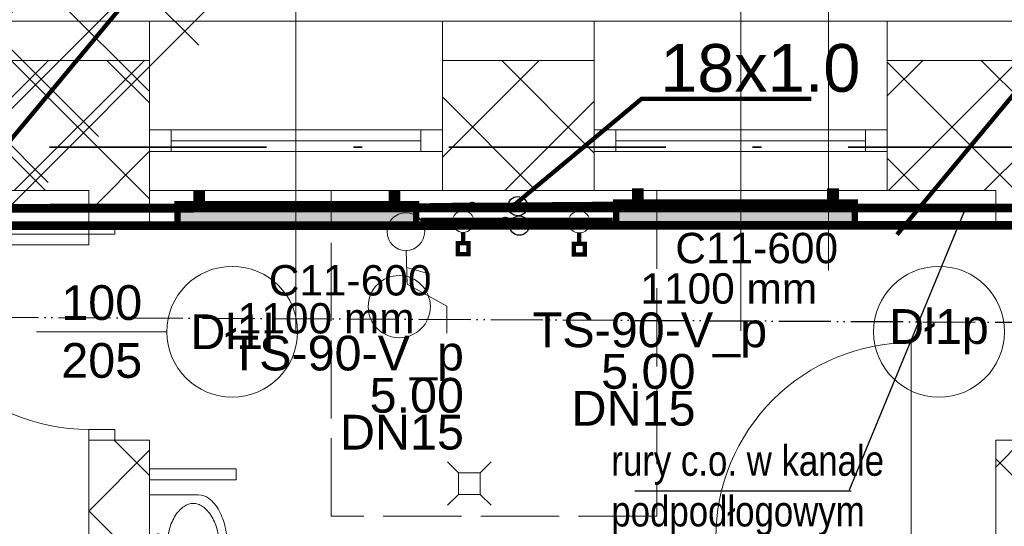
# Model space of a CAD drawing. Header units: millimetres. Extents: x 2215 to 12087, y 6991 to 11359.
# Tile 14 of 26: x 4689 to 5143, y 8680 to 8913. Entities that reach past the tile are written whole.
import ezdxf
from ezdxf.lldxf.tags import DXFTag

# ---------------------------------------------------------------- set-up
doc = ezdxf.new("R2010")
doc.units = ezdxf.units.MM
for name, pattern in [('ACAD_ISO02W100', [15, 12, -3]), ('ACAD_ISO05W100', [33, 24, -3, 0, -3, 0, -3]), ('Kropki i Kreski', [919.9999999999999, 500, -200, 20.00000000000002, -199.9999999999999])]:
    doc.linetypes.add(name, pattern=pattern)
for name, color, linetype in [('2D - Ogólne', 7, 'Continuous'), ('IS_Text_Armatury_Therm', 7, 'Continuous'), ('IS_Text_Odbiornikow_Therm', 7, 'Continuous'), ('Konstrukcja - Ściany zew', 7, 'Continuous')]:
    doc.layers.add(name, color=color, linetype=linetype)
for name, color, linetype, lineweight in [('A_meble', 253, 'Continuous', 13), ('A_opisy', 81, 'Continuous', 13), ('A_sanitarka', 140, 'Continuous', 13), ('A_stolarka', 20, 'Continuous', 15), ('A_widokowe', 160, 'Continuous', 18), ('A_ściany istniejące hatch', 82, 'Continuous', 9), ('kontury', 118, 'Continuous', 0)]:
    doc.layers.add(name, color=color, linetype=linetype, lineweight=lineweight)
doc.layers.add('A_zakres opracowania', color=7, linetype='Continuous', lineweight=70, true_color=0xe00038)
for name, color, linetype, true_color in [('IS_Armatura_Therm', 7, 'SOLID', 0x000000), ('IS_Grzejniki_Plan_rzut', 7, 'SOLID', 0x000000), ('IS_Opisy_działek_Therm', 7, 'SOLID', 0x000000), ('IS_Powrót', 5, 'DASH', 0x0000ff), ('IS_Zasilanie', 1, 'SOLID', 0xff0000)]:
    doc.layers.add(name, color=color, linetype=linetype, true_color=true_color)
doc.styles.get("Standard").update_dxf_attribs({"font": 'arial.ttf'})
doc.styles.add('STYL_AUTOMATYCZNY_2', font='arialbd.ttf')
tags = doc.linetypes.add('DASH', pattern=[15, 10, -5]).pattern_tags.tags
tags[6:7] = [DXFTag(74, 4), DXFTag(75, 0), DXFTag(340, '0'), DXFTag(46, 0.0), DXFTag(50, 0.0), DXFTag(44, 0.0), DXFTag(45, 0.0)]
tags[4:5] = [DXFTag(74, 4), DXFTag(75, 0), DXFTag(340, '0'), DXFTag(46, 0.0), DXFTag(50, 0.0), DXFTag(44, 0.0), DXFTag(45, 0.0)]
tags = doc.linetypes.add('SOLID', pattern=[10, 10, 0]).pattern_tags.tags
tags[6:7] = [DXFTag(74, 4), DXFTag(75, 0), DXFTag(340, '0'), DXFTag(46, 0.0), DXFTag(50, 0.0), DXFTag(44, 0.0), DXFTag(45, 0.0)]
tags[4:5] = [DXFTag(74, 4), DXFTag(75, 0), DXFTag(340, '0'), DXFTag(46, 0.0), DXFTag(50, 0.0), DXFTag(44, 0.0), DXFTag(45, 0.0)]

# ---------------------------------------------------------------- blocks, each defined once
blk = doc.blocks.new('UM35X50')
for points in [[(0, -36.96657330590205, 0.054759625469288), (10.06407234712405, -35.8610485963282, 0.06857978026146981), (17.65501934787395, -33.04043780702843, 0.1056274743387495), (23.39563745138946, -28.1738450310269, 0.1657783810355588), (24.96796780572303, -23.56190823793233), (24.96796780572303, -0.9199055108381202), (-24.96796780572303, -0.919905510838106), (-24.96796780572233, -23.56190823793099, 0.1657783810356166), (-23.3956374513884, -28.173845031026, 0.1056274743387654), (-17.65501934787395, -33.04043780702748, 0.06857978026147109), (-10.06407234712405, -35.86104859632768, 0.05475962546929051)], [(0.002669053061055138, -8.936123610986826, 0.02937602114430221), (-4.255080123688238, -9.186491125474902, 0.02947275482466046), (-8.440240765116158, -9.932502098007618, 0.03604978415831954), (-11.75026521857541, -10.98329655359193, 0.03614656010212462), (-14.86639500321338, -12.49519622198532, 0.05316243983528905), (-17.6739729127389, -14.54315492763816, 0.06086002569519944), (-19.6608351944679, -16.84172598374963, 0.07018096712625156), (-20.69425966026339, -18.97515344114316, 0.07789567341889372), (-21.02536299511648, -21.0875575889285, 0.0778956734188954), (-20.69425966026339, -23.19996173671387, 0.07018096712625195), (-19.66083519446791, -25.33338919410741, 0.06086002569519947), (-17.67397291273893, -27.63196025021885, 0.05316243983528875), (-14.86639500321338, -29.6799189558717, 0.03614656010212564), (-11.7502652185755, -31.19181862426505, 0.03604978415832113), (-8.440240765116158, -32.2426130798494, 0.0294727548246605), (-4.255080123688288, -32.98862405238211, 0.0293760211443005), (0.002669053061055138, -33.2389915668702, 0.02937602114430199), (4.260418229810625, -32.98862405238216, 0.02947275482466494), (8.445578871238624, -32.2426130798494, 0.03604978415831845), (11.75560332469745, -31.19181862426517, 0.03614656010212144), (14.87173310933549, -29.67991895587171, 0.05316243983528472), (17.67931101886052, -27.63196025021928, 0.06086002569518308), (19.66617330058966, -25.33338919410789, 0.07018096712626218), (20.69959776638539, -23.1999617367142, 0.07789567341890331), (21.03070110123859, -21.08755758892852, 0.07789567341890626), (20.69959776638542, -18.97515344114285, 0.07018096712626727), (19.66617330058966, -16.84172598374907, 0.06086002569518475), (17.67931101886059, -14.5431549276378, 0.05316243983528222), (14.87173310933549, -12.49519622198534, 0.03614656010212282), (11.7556033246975, -10.98329655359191, 0.03604978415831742), (8.445578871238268, -9.932502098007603, 0.02947275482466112), (4.260418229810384, -9.186491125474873, 0.02937602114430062)]]:
    blk.add_lwpolyline(points, format="xyb", close=True)
for centre, radius in [((-5.341471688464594, -4.749983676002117), 1.627943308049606), ((0.002669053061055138, -4.749983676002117), 1.046534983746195), ((5.230632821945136, -4.749983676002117), 1.627943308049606), ((0, -15.91302350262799), 1.046534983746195)]:
    blk.add_circle(centre, radius)

msp = doc.modelspace()

# ---------------------------------------------------------------- hatches: boundary and pattern name
at = {"layer": 'A_ściany istniejące hatch', "lineweight": 13, "true_color": 0x000000}
h = msp.add_hatch(dxfattribs=at)
h.set_pattern_fill('NET', color=18, scale=250, angle=45)
h.set_pattern_definition([(45, (37623.19275181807, 4864.106082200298), (-22.09708691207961, 22.09708691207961), []), (135, (37623.19275181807, 4864.106082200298), (-22.09708691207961, -22.09708691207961), [])])
h.paths.add_polyline_path([(5636.561703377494, 10020.42952679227), (5678.561703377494, 10020.42952397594), (5678.561703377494, 9758.429524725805), (5888.561703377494, 9758.429524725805), (5888.561703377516, 9716.429524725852), (5636.561703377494, 9716.429524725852)], flags=16)
h.paths.add_polyline_path([(6230.563354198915, 9744.429524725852), (6230.563354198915, 9684.429524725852), (6110.561703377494, 9684.429524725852), (6110.561703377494, 9524.429524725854), (6050.561703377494, 9524.429524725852), (6050.561703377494, 9716.429524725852), (6008.561703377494, 9716.429524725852), (6008.561703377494, 9758.429524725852), (6012.561703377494, 9758.429524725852), (6012.561703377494, 10417.42952472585), (5678.561703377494, 10417.42952472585), (5678.561703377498, 10371.42952472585), (5636.561703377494, 10371.42952472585), (5636.561703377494, 10461.42952472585), (6094.561703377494, 10461.42952472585), (6094.561700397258, 10417.42952472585), (6056.561703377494, 10417.42952472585), (6056.561703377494, 9744.429524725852)], flags=17)
h.paths.add_polyline_path([(6834.561703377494, 9744.429524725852), (6976.561703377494, 9744.429524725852), (6976.561703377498, 9806.429524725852), (7020.561703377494, 9806.429524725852), (7020.561703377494, 9521.429527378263), (6960.561703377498, 9521.429527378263), (6960.561703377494, 9684.429524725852), (6834.561703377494, 9684.429524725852)], flags=17)
h.paths.add_polyline_path([(6877.561703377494, 8864.429524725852), (6960.561703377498, 8864.429524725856), (6960.561703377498, 8979.429527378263), (7020.561703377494, 8979.429527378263), (7020.561703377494, 8806.429524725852), (6960.561703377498, 8806.429524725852), (6960.561703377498, 8839.429524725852), (6877.561703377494, 8839.429524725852)], flags=17)
h.paths.add_polyline_path([(6520.561703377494, 9434.429524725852), (6550.561703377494, 9434.429524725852), (6550.561703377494, 9404.429524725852), (6520.561703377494, 9404.429524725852)], flags=17)
h.paths.add_polyline_path([(6520.561703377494, 9140.429524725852), (6550.561703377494, 9140.429524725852), (6550.561703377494, 9170.429524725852), (6520.561703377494, 9170.429524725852)], flags=17)
h.paths.add_polyline_path([(6032.561703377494, 7594.429524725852), (6092.561703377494, 7594.429524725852), (6092.561703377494, 7434.429524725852), (6330.561703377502, 7434.429524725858), (6330.561703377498, 7614.429524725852), (6390.561703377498, 7614.429524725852), (6390.561703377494, 7434.429524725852), (6960.561703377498, 7434.429524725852), (6960.561703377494, 7584.429524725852), (7020.561703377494, 7584.429524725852), (7020.561703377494, 7374.429524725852), (6032.561703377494, 7374.429524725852)])
h.paths.add_polyline_path([(3550.561707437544, 10744.42952472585), (3763.561703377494, 10744.42952707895), (3763.56169834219, 10838.46374156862), (3788.561700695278, 10838.46373539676), (3788.561700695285, 10719.42952472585), (3550.561707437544, 10719.42952472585)], flags=17)
h.paths.add_polyline_path([(4183.561703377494, 10718.77503507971), (4218.561703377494, 10718.77503507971), (4218.561703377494, 10838.46373539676), (4183.561703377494, 10838.46373539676)], flags=17)
h.paths.add_polyline_path([(4473.561703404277, 8894.429524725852), (4543.561691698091, 8894.429524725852), (4543.561691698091, 8834.429524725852), (4473.561703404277, 8834.429524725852)], flags=17)
h.paths.add_polyline_path([(4883.56170340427, 8894.429524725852), (4953.56170340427, 8894.429524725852), (4953.56170340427, 8834.429524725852), (4883.56170340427, 8834.429524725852)], flags=17)
h.paths.add_polyline_path([(5324.561703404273, 8894.429524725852), (5392.561691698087, 8894.429524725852), (5392.561691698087, 8834.429524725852), (5324.561703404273, 8834.429524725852)], flags=17)
h.paths.add_polyline_path([(5527.56170340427, 8894.429524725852), (5608.561691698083, 8894.429524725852), (5608.561691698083, 8834.429524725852), (5527.56170340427, 8834.429524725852)], flags=17)
h.paths.add_polyline_path([(6110.561703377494, 9394.42952066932), (6050.561703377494, 9394.42952066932), (6050.561703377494, 9318.429524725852), (6110.561703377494, 9318.429524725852)], flags=17)
h.paths.add_polyline_path([(5678.561703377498, 10241.42952249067), (5636.561703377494, 10241.42952249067), (5636.561703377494, 10150.42952621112), (5678.561703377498, 10150.42952621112)], flags=16)
h.paths.add_polyline_path([(6224.561703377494, 10461.42952472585), (6358.561703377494, 10461.42952472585), (6358.561703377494, 10417.42952472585), (6224.561703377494, 10417.42952472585)], flags=17)
h.paths.add_polyline_path([(6976.561703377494, 10141.42952673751), (7020.561703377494, 10141.42952673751), (7020.561703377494, 10216.42952472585), (6976.561703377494, 10216.42952472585)], flags=17)
h.paths.add_polyline_path([(6976.561703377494, 9936.429524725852), (7020.561703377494, 9936.429524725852), (7020.561703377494, 10011.42952472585), (6976.561703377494, 10011.42952472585)], flags=17)
h.paths.add_polyline_path([(6960.561703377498, 9315.429529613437), (7020.561703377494, 9315.429529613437), (7020.561703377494, 9391.429527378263), (6960.561703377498, 9391.429527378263)], flags=17)
h.paths.add_polyline_path([(6960.561703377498, 9109.429529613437), (7020.561703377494, 9109.429529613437), (7020.561703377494, 9185.429527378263), (6960.561703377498, 9185.429527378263)], flags=17)
h.paths.add_polyline_path([(6960.561703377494, 8601.42952696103), (7020.561703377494, 8601.42952696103), (7020.561703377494, 8676.429524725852), (6960.561703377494, 8676.429524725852)], flags=17)
h.paths.add_polyline_path([(6960.561703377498, 8396.429526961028), (7020.561703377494, 8396.429526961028), (7020.561703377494, 8471.429524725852), (6960.561703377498, 8471.429524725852)], flags=17)
h.paths.add_polyline_path([(6960.561703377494, 7924.429526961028), (7020.561703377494, 7924.429526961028), (7020.561703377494, 7994.429524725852), (6960.561703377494, 7994.429524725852)], flags=17)
h.paths.add_polyline_path([(7020.561703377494, 7719.429524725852), (6960.561703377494, 7719.429524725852), (6960.561703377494, 7789.429524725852), (7020.561703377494, 7789.429524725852)], flags=17)
h.paths.add_polyline_path([(5735.561703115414, 7834.429524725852), (5805.561703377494, 7834.429524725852), (5805.561703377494, 7774.429524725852), (5735.561703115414, 7774.429524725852)], flags=17)
h.paths.add_polyline_path([(5530.561703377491, 7774.429524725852), (5600.561703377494, 7774.429524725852), (5600.561703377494, 7834.429524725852), (5530.561703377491, 7834.429524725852)], flags=17)
h.paths.add_polyline_path([(5325.561703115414, 7834.429524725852), (5395.561703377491, 7834.429524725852), (5395.561703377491, 7774.429524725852), (5325.561703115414, 7774.429524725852)], flags=17)
h.paths.add_polyline_path([(5068.561703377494, 7774.429524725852), (5190.561691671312, 7774.429524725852), (5190.561691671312, 7834.429524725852), (5068.561703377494, 7834.429524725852)], flags=17)
h.paths.add_polyline_path([(4863.561703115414, 7834.429524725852), (4933.561703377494, 7834.429524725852), (4933.561703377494, 7774.429524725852), (4863.561703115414, 7774.429524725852)], flags=17)
h.paths.add_polyline_path([(4658.561703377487, 7774.429524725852), (4728.561703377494, 7774.429524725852), (4728.561703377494, 7834.429524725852), (4658.561703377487, 7834.429524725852)], flags=17)
h.paths.add_polyline_path([(4453.561703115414, 7834.429524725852), (4523.561703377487, 7834.429524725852), (4523.561703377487, 7774.429524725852), (4453.561703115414, 7774.429524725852)], flags=17)
h.paths.add_polyline_path([(6342.561703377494, 7834.429524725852), (6256.061703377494, 7834.429524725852), (6256.077114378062, 7774.429524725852), (6330.561703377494, 7774.429524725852), (6330.561703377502, 7724.429524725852), (6390.561703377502, 7724.429524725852), (6390.561703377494, 7967.929524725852), (6342.561703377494, 7967.929524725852)], flags=17)
h.paths.add_polyline_path([(6146.061703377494, 7834.429524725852), (6146.077114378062, 7774.429524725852), (6092.561703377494, 7774.429524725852), (6092.561703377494, 7734.429524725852), (6032.561703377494, 7734.429524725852), (6032.561703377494, 7774.429524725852), (5940.561703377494, 7774.429524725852), (5940.561703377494, 7834.429524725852)], flags=17)
h.paths.add_polyline_path([(4158.561703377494, 7728.429524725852), (4218.561703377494, 7728.429524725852), (4218.561703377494, 7774.429524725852), (4318.561703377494, 7774.429524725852), (4318.561691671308, 7834.429524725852), (4158.561703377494, 7834.429524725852)], flags=17)
h.paths.add_polyline_path([(5948.56170340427, 8894.429524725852), (6050.561703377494, 8894.429524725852), (6050.561703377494, 9188.429524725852), (6110.561703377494, 9188.429520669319), (6110.561703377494, 8864.429524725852), (6127.561703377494, 8864.429524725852), (6127.561703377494, 8839.429524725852), (6110.561703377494, 8839.429524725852), (6110.561703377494, 8484.429524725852), (6137.561703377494, 8484.429524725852), (6137.561703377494, 8404.429524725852), (6110.561703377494, 8404.429524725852), (6110.561703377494, 8184.429524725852), (5935.061703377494, 8184.429524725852), (5935.061703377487, 8232.429524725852), (6070.561703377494, 8232.429524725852), (6070.561703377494, 8834.429524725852), (5948.56170314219, 8834.429524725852)], flags=17)
h.paths.add_polyline_path([(5743.56170340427, 8894.429524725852), (5813.56170340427, 8894.429524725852), (5813.56170340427, 8834.429524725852), (5780.561703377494, 8834.429524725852), (5780.561703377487, 8668.429524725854), (5748.561703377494, 8668.429528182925), (5748.561703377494, 8834.429524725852), (5743.561703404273, 8834.429524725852)], flags=17)
h.paths.add_polyline_path([(5501.561703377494, 8232.429524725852), (5748.561703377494, 8232.429524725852), (5748.561703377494, 8382.429530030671), (5780.561703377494, 8382.429526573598), (5780.56170337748, 8232.429524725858), (5825.061703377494, 8232.429524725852), (5825.061703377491, 8184.429524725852), (5501.561703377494, 8184.429524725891)], flags=17)
h.paths.add_polyline_path([(4512.561703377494, 8232.429524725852), (4512.561703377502, 8184.429524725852), (4752.561703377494, 8184.429524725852), (4752.561703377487, 8232.429524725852), (4748.56170340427, 8232.429524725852), (4748.56170340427, 8324.429524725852), (4720.56170340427, 8324.429524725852), (4720.561703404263, 8232.429524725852)], flags=17)
h.paths.add_polyline_path([(4158.561703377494, 8925.429524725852), (4218.561703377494, 8925.429524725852), (4218.561703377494, 8894.429524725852), (4338.561703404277, 8894.429524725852), (4338.561691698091, 8834.429524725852), (4198.561703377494, 8834.429524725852), (4198.561703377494, 8232.429524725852), (4402.561703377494, 8232.429524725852), (4402.561703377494, 8184.429524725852), (4158.561703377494, 8184.429524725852)], flags=17)
h.paths.add_polyline_path([(4218.561703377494, 9221.844599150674), (4158.561703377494, 9221.844599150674), (4158.561703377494, 9065.429535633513), (4218.561703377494, 9065.429535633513)], flags=17)
h.paths.add_polyline_path([(4218.561703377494, 9436.403087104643), (4158.561703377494, 9436.403087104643), (4158.561703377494, 9356.844601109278), (4218.561703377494, 9356.844601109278)], flags=17)
h.paths.add_polyline_path([(4218.561703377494, 9651.429524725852), (4158.561703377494, 9651.429524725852), (4158.561703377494, 9571.403096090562), (4218.561703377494, 9571.403096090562)], flags=17)
h.paths.add_polyline_path([(4218.561703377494, 9971.429524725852), (4158.561703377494, 9971.429524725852), (4158.561703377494, 9786.429524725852), (4218.561703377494, 9786.429524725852)], flags=17)
h.paths.add_polyline_path([(4218.561703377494, 10176.42952472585), (4158.561703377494, 10176.42952472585), (4158.561703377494, 10106.42953754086), (4218.561703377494, 10106.42953754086)], flags=17)
h.paths.add_polyline_path([(4218.561703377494, 10391.42952472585), (4158.561703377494, 10391.42952472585), (4158.561703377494, 10311.42952472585), (4218.561703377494, 10311.42952472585)], flags=17)
h.paths.add_polyline_path([(3168.561703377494, 10116.54587023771), (3108.561703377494, 10116.54587023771), (3108.561703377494, 10186.52585426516), (3168.561703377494, 10186.52585426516), (3168.561703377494, 10188.42952472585), (3628.561703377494, 10188.42952472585), (3628.561703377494, 10178.42952472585), (3597.461703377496, 10178.42952472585), (3597.461703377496, 10102.42952472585), (3582.461703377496, 10102.42952472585), (3582.461703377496, 10178.42952472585), (3326.561703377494, 10178.42952472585), (3326.561703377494, 10163.42636947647), (3319.561703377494, 10163.42636947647), (3319.561703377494, 10178.42952472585), (3168.561703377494, 10178.42952472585)])
h.paths.add_polyline_path([(3168.561703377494, 10061.42952472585), (3168.561703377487, 10068.42952472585), (3319.561703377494, 10068.42952472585), (3319.561703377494, 10073.42637020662), (3326.561703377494, 10073.42637020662), (3326.561703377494, 10050.94845653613), (3319.561703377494, 10050.94845601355), (3319.561703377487, 10061.42952472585)], flags=17)
h.paths.add_polyline_path([(3108.561703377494, 9981.545870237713), (3168.561703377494, 9981.545870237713), (3168.561703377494, 9951.429524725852), (3319.561703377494, 9951.429524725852), (3319.561703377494, 9960.94845674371), (3326.561703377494, 9960.94845674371), (3326.561703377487, 9951.429524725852), (3582.461703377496, 9951.429524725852), (3582.461703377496, 10007.42952472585), (3597.461703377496, 10007.42952472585), (3597.461703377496, 9951.429524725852), (3625.561703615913, 9951.429524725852), (3625.561703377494, 9936.429524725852), (3168.561703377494, 9936.429524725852), (3168.561703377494, 9911.065886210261), (3108.561703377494, 9911.065886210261)])
h.paths.add_polyline_path([(3108.561703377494, 9781.065886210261), (3168.561703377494, 9781.065886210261), (3168.561703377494, 9736.429524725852), (3760.561703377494, 9736.429524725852), (3760.561703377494, 9753.694879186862), (3808.561703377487, 9753.694879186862), (3808.561703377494, 9424.428694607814), (3760.561703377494, 9424.428694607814), (3760.561703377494, 9696.429524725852), (3168.561703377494, 9696.429524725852), (3168.561703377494, 9618.558378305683), (3108.561703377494, 9618.558378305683)])
h.paths.add_polyline_path([(3108.561703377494, 9278.57839427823), (3168.561703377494, 9278.57839427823), (3168.561703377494, 9256.429524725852), (3760.561703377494, 9256.429524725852), (3760.561703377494, 9314.428694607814), (3808.561703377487, 9314.428694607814), (3808.561703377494, 8917.428694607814), (3760.561703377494, 8917.428694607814), (3760.561703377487, 9231.429524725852), (3168.561703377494, 9231.429524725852), (3168.561703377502, 9208.362109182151), (3108.561703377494, 9208.362109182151)])
h.paths.add_polyline_path([(3108.561703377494, 8864.231440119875), (3168.561703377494, 8864.231440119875), (3168.561703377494, 8794.429524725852), (3760.561703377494, 8794.429524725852), (3760.561703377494, 8807.428694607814), (3808.561703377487, 8807.428694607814), (3808.561703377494, 8748.790455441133), (3760.561703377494, 8748.790455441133), (3760.561703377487, 8751.429524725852), (3168.561703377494, 8751.429524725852), (3168.561703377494, 8699.231440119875), (3108.561703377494, 8699.231440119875)])
h.paths.add_polyline_path([(3108.561703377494, 8564.231440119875), (3168.561703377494, 8564.231440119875), (3168.561703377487, 8509.649263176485), (3227.561703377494, 8509.649263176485), (3227.561703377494, 8651.346943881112), (3236.925484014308, 8651.346943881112), (3236.925482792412, 8645.346943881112), (3233.561703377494, 8645.346943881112), (3233.561703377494, 8509.649263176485), (3330.561703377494, 8509.649263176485), (3330.561703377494, 8645.346943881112), (3325.925482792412, 8645.346943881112), (3325.925482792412, 8651.346943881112), (3341.106911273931, 8651.346943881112), (3341.106911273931, 8645.346943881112), (3336.561703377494, 8645.346943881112), (3336.561703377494, 8509.649263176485), (3433.561703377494, 8509.649263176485), (3433.561703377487, 8645.346943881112), (3430.106911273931, 8645.346943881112), (3430.106910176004, 8651.346943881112), (3439.561703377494, 8651.346943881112), (3439.561703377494, 8616.346943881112), (3443.733391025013, 8616.346943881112), (3443.733391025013, 8610.346943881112), (3439.561703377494, 8610.346943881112), (3439.561703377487, 8509.649263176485), (3607.561703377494, 8509.649263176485), (3607.561703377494, 8610.346943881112), (3532.73339317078, 8610.346943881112), (3532.73339217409, 8616.346943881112), (3613.561703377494, 8616.346943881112), (3613.561703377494, 8509.649263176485), (3760.561703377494, 8509.649263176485), (3760.561703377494, 8638.790455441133), (3808.561703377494, 8638.790455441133), (3808.561703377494, 8491.935586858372), (3760.561703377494, 8491.935586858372), (3760.561703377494, 8494.649263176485), (3613.561703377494, 8494.649263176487), (3613.561703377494, 8452.349261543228), (3607.561703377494, 8452.349263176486), (3607.561703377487, 8494.649263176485), (3168.561703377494, 8494.649263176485), (3108.561703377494, 8494.649263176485)])
h.paths.add_polyline_path([(3108.561703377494, 9413.57839427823), (3168.561703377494, 9413.57839427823), (3168.561703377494, 9483.558378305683), (3108.561703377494, 9483.558378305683)])
h.paths.add_polyline_path([(3108.561703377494, 8999.231440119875), (3168.561703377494, 8999.231440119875), (3168.561703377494, 9073.362109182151), (3108.561703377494, 9073.362109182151)], flags=17)
h.paths.add_polyline_path([(3108.561703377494, 8289.669279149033), (3168.561703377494, 8289.669279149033), (3168.561703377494, 8359.649263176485), (3108.561703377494, 8359.649263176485)], flags=17)
h.paths.add_polyline_path([(3108.561703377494, 8084.689295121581), (3108.561703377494, 8154.669279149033), (3168.561703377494, 8154.669279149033), (3168.561703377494, 8144.669279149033), (3215.561703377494, 8144.669279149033), (3215.561703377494, 8315.649279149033), (3226.772422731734, 8315.649279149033), (3226.772422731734, 8309.649279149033), (3221.561703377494, 8309.649279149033), (3221.561703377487, 8144.669279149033), (3320.561703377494, 8144.669279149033), (3320.561703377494, 8309.649279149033), (3315.772425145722, 8309.649279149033), (3315.772425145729, 8315.649279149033), (3331.073562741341, 8315.649279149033), (3331.073562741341, 8309.649279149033), (3326.561703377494, 8309.649279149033), (3326.561703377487, 8144.669279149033), (3423.561703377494, 8144.669279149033), (3423.561703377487, 8309.649279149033), (3420.073564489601, 8309.649279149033), (3420.073561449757, 8315.649279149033), (3434.10690999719, 8315.649279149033), (3434.106911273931, 8309.649279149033), (3429.561703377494, 8309.649279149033), (3429.561703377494, 8144.669279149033), (3526.561703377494, 8144.669279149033), (3526.561703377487, 8309.649279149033), (3523.106911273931, 8309.649279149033), (3523.106911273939, 8315.649279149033), (3526.561703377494, 8315.649279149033), (3526.561703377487, 8359.649263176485), (3607.561703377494, 8359.649263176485), (3607.561703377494, 8363.349262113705), (3613.561703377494, 8363.349262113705), (3613.561703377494, 8349.321729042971), (3607.561703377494, 8349.321729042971), (3607.561703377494, 8353.649263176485), (3532.561703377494, 8353.649263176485), (3532.561703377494, 8144.669279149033), (3607.561703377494, 8144.669279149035), (3607.561703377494, 8260.321724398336), (3613.561703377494, 8260.321726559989), (3613.561703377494, 8144.669279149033), (3760.561703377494, 8144.669279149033), (3760.561703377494, 8381.935586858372), (3808.561703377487, 8381.93558685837), (3808.561703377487, 7948.129524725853), (3760.561703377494, 7948.129524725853), (3760.561703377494, 8129.669279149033), (3613.561703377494, 8129.669279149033), (3613.561703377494, 8032.159770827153), (3607.561703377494, 8032.159770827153), (3607.561703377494, 8129.669279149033), (3532.561703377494, 8129.669279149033), (3532.561703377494, 7936.829524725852), (3607.561703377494, 7936.829524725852), (3607.561703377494, 7943.159770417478), (3613.561703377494, 7943.159770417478), (3613.561703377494, 7927.129525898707), (3607.561703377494, 7927.129524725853), (3607.561703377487, 7930.829524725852), (3526.561703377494, 7930.829524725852), (3526.561703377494, 8004.429524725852), (3523.106911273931, 8004.429524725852), (3523.106911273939, 8010.429524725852), (3526.561703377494, 8010.429524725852), (3526.561703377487, 8129.669279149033), (3429.561703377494, 8129.669279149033), (3429.561703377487, 8010.429524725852), (3434.106910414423, 8010.429524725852), (3434.106911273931, 8004.429524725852), (3420.073562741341, 8004.429524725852), (3420.073564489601, 8010.429524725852), (3423.561703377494, 8010.429524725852), (3423.561703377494, 8129.669279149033), (3326.561703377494, 8129.669279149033), (3326.561703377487, 8010.429524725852), (3331.073562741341, 8010.429524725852), (3331.073562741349, 8004.429524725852), (3315.772424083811, 8004.429524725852), (3315.772425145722, 8010.429524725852), (3320.561703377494, 8010.429524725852), (3320.561703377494, 8129.669279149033), (3221.561703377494, 8129.669279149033), (3221.561703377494, 8010.429524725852), (3226.772424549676, 8010.429524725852), (3226.772422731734, 8004.429524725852), (3215.561703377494, 8004.429524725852), (3215.561703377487, 8129.669279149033), (3168.561703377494, 8129.669279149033), (3168.561703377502, 8084.689295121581)])
h.paths.add_polyline_path([(3228.561703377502, 7693.429524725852), (3168.561703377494, 7693.429524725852), (3168.561703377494, 7774.429524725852), (3108.561703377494, 7774.429524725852), (3108.561703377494, 7949.689295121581), (3168.561703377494, 7949.689295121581), (3168.561703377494, 7834.429524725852), (3607.561703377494, 7834.429524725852), (3607.561703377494, 7838.129524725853), (3613.561703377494, 7838.12952596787), (3613.561703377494, 7834.429524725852), (3760.561703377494, 7834.429524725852), (3760.561703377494, 7838.129524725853), (3808.561703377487, 7838.129524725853), (3808.561703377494, 7783.429525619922), (3783.561703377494, 7783.429524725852), (3783.561703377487, 7794.429524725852), (3613.561703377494, 7794.429524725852), (3613.561703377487, 7789.689295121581), (3607.561703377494, 7789.689295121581), (3607.561703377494, 7794.429524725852), (3423.561703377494, 7794.429524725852), (3423.561703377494, 7754.176359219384), (3398.561703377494, 7754.176359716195), (3398.561703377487, 7794.429524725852), (3228.561703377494, 7794.429524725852)])
h.paths.add_polyline_path([(3228.561703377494, 7444.429524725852), (3228.561703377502, 7483.429524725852), (3168.561703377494, 7483.429524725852), (3168.561703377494, 7384.429524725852), (4218.561703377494, 7384.429524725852), (4218.561703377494, 7588.429524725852), (4158.561703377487, 7588.429524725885), (4158.561703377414, 7444.429524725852)])
edge = h.paths.add_edge_path()
edge.add_line((6488.561703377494, 10461.42952472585), (6488.561699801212, 10417.42952472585))
edge.add_line((6488.561699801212, 10417.42952472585), (6526.561703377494, 10417.42952472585))
edge.add_line((6526.561703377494, 10417.42952472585), (6526.561703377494, 10267.42952472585))
edge.add_line((6526.561703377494, 10267.42952472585), (6553.561703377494, 10267.42952472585))
edge.add_line((6553.561703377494, 10267.42952472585), (6553.561703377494, 10417.42952472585))
edge.add_line((6553.561703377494, 10417.42952472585), (6976.561703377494, 10417.42952472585))
edge.add_line((6976.561703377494, 10417.42952472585), (6976.561703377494, 10346.42952298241))
edge.add_line((6976.561703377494, 10346.42952298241), (7020.561703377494, 10346.42952472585))
edge.add_line((7020.561703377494, 10346.42952472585), (7020.561703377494, 10461.42952472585))
edge.add_line((7020.561703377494, 10461.42952472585), (6488.561703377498, 10461.42956796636))
edge.add_line((3153.561703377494, 10838.46374156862), (3188.561703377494, 10838.46374156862))
edge.add_line((3188.561703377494, 10838.46374156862), (3188.561710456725, 10744.42952707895))
edge.add_line((3188.561710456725, 10744.42952707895), (3370.561703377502, 10744.42952707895))
edge.add_line((3370.561703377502, 10744.42952707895), (3370.5617075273, 10719.42952472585))
edge.add_line((3370.5617075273, 10719.42952472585), (3153.561703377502, 10719.42952472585))
edge.add_line((3153.561703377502, 10719.42952472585), (3153.561703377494, 10838.46373539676))
edge.add_line((4748.56170340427, 8434.429524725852), (4720.56170340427, 8434.429524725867))
edge.add_line((4720.56170340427, 8434.429524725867), (4720.561703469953, 8719.429524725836))
edge.add_line((4720.561703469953, 8719.429524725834), (4748.561703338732, 8719.429524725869))
edge.add_line((4748.561703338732, 8719.42952472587), (4748.561703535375, 8639.448574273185))
edge.add_line((4748.561703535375, 8639.448574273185), (4748.561703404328, 8547.820967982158))
edge.add_line((4748.561703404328, 8547.820967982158), (4748.561703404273, 8444.429524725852))
edge.add_line((4748.561703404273, 8444.429524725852), (4748.561691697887, 8434.429524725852))
edge.add_line((4058.561703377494, 10716.42952472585), (4218.561703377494, 10716.42952472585))
edge.add_line((4218.561703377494, 10716.42952472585), (4218.561703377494, 10526.42952472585))
edge.add_line((4218.561703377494, 10526.42952472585), (4158.561703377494, 10526.42952472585))
edge.add_line((4158.561703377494, 10526.42952472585), (4158.561703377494, 10656.42952472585))
edge.add_line((4158.561703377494, 10656.42952472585), (4058.561703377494, 10656.42952472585))
edge.add_line((4058.561703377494, 10656.42952472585), (4058.561701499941, 10716.42952472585))
edge.add_line((3550.561709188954, 10716.42952472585), (3908.561703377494, 10716.42952472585))
edge.add_line((3908.561703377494, 10716.42952472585), (3908.561703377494, 10656.42952472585))
edge.add_line((3908.561703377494, 10656.42952472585), (3808.561703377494, 10656.42952472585))
edge.add_line((3808.561703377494, 10656.42952472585), (3808.561703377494, 9863.694879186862))
edge.add_line((3808.561703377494, 9863.694879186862), (3760.561703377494, 9863.694879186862))
edge.add_line((3760.561703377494, 9863.694879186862), (3760.561703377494, 9936.429524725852))
edge.add_line((3760.561703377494, 9936.429524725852), (3720.561706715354, 9936.429524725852))
edge.add_line((3720.561706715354, 9936.429524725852), (3720.561703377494, 9951.429524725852))
edge.add_line((3720.561703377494, 9951.429524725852), (3760.561703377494, 9951.429524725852))
edge.add_line((3760.561703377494, 9951.429524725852), (3760.561703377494, 10656.42952472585))
edge.add_line((3760.561703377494, 10656.42952472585), (3550.561708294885, 10656.42952472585))
edge.add_line((3550.561708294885, 10656.42952472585), (3550.561703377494, 10716.42952472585))
edge.add_line((3398.561703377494, 7654.176359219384), (3423.561703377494, 7654.176358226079))
edge.add_line((3423.561703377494, 7654.176358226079), (3423.561703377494, 7619.429524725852))
edge.add_line((3423.561703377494, 7619.429524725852), (3783.561703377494, 7619.429524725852))
edge.add_line((3783.561703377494, 7619.429524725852), (3783.561703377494, 7685.461691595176))
edge.add_line((3783.561703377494, 7685.461691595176), (3808.561703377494, 7685.461691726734))
edge.add_line((3808.561703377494, 7685.461691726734), (3808.561703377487, 7614.429524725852))
edge.add_line((3808.561703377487, 7614.429524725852), (3478.561703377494, 7614.429524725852))
edge.add_line((3478.561703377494, 7614.429524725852), (3478.561703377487, 7594.429524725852))
edge.add_line((3478.561703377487, 7594.429524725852), (3398.561703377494, 7594.429524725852))
edge.add_line((3398.561703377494, 7594.429524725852), (3398.56170575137, 7654.176359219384))
h.paths.add_polyline_path([(5178.561703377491, 8719.429524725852), (5138.561703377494, 8719.429524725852), (5138.561703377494, 8232.429524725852), (4862.561703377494, 8232.429524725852), (4862.561703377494, 8184.429524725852), (5391.561703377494, 8184.429524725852), (5391.561703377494, 8232.429524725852), (5178.561703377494, 8232.429524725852)], flags=17)
h.paths.add_polyline_path([(5138.561703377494, 8819.429524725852), (5178.561703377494, 8819.429524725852), (5178.561703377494, 8834.429524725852), (5189.561703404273, 8834.429524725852), (5189.561703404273, 8894.429524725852), (5088.56170340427, 8894.429524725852), (5088.561703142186, 8834.429524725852), (5138.561703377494, 8834.429524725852)], flags=17)
h.paths.add_polyline_path([(6659.561702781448, 9684.429524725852), (6405.563354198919, 9684.429524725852), (6405.563357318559, 9744.429524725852), (6526.561703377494, 9744.429524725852), (6526.561703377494, 9817.42952849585), (6553.561703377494, 9817.42952849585), (6553.561703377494, 9744.429524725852), (6659.561702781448, 9744.429524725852)], flags=17)
h.paths.add_polyline_path([(6448.05788607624, 8441.429524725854), (6458.057886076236, 8441.429524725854), (6458.057886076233, 8456.429524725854), (6448.057886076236, 8456.429524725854)], flags=17)
h.paths.add_polyline_path([(6538.057886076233, 8613.429524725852), (6553.057886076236, 8613.429524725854), (6553.057886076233, 8839.429524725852), (6593.561703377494, 8839.429524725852), (6593.561707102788, 8864.429524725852), (6237.561703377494, 8864.429524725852), (6237.561703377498, 8839.429524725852), (6298.561703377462, 8839.42952472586), (6298.561703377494, 8613.429524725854), (6316.561703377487, 8613.429524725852), (6316.561703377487, 8623.429524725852), (6308.561703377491, 8623.429524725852), (6308.561703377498, 8839.429524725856), (6448.057886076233, 8839.429524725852), (6448.057886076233, 8623.429524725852), (6401.561702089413, 8623.429524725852), (6401.561702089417, 8613.429524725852), (6463.057887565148, 8613.429524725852), (6463.057887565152, 8623.429524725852), (6458.057886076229, 8623.429524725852), (6458.057886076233, 8839.429524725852), (6543.057886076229, 8839.429524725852), (6543.057886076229, 8623.429524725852), (6538.057886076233, 8623.429524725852)], flags=17)
h.paths.add_polyline_path([(6308.561703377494, 8456.429524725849), (6298.561703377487, 8456.429524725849), (6298.561703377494, 8232.429524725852), (6240.561703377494, 8232.429524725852), (6240.561703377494, 8184.429524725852), (6342.561703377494, 8184.429524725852), (6342.561703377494, 8077.929524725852), (6390.561703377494, 8077.929524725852), (6390.561703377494, 8184.429524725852), (6960.561703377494, 8184.429524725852), (6960.561703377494, 8129.429526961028), (7020.561703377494, 8129.429524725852), (7020.561703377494, 8266.429524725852), (6960.561703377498, 8266.429524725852), (6960.561703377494, 8232.429524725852), (6458.057886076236, 8232.429524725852), (6458.057886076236, 8341.429524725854), (6448.057886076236, 8341.429524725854), (6448.057886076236, 8232.429524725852), (6308.561703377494, 8232.429524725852)], flags=17)
h.paths.add_polyline_path([(3108.561703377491, 10526.50583829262), (3168.561703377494, 10526.50583829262), (3168.561703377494, 10656.42952472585), (3370.561695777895, 10656.42952472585), (3370.561695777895, 10716.42952472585), (3108.561703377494, 10716.42952472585)])
h.paths.add_polyline_path([(3168.561703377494, 10391.50583829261), (3108.561703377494, 10391.50583829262), (3108.561703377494, 10321.52585426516), (3168.561703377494, 10321.52585426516)])
h = msp.add_hatch(dxfattribs=at)
h.set_pattern_fill('NET', color=18, scale=250, angle=45)
h.set_pattern_definition([(45, (30237.62135971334, 4864.106082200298), (-22.09708691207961, 22.09708691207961), []), (135, (30237.62135971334, 4864.106082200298), (-22.09708691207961, -22.09708691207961), [])])
h.paths.add_polyline_path([(4720.561703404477, 8834.429524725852), (4720.56170340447, 8819.429524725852), (4748.561703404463, 8819.429524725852), (4748.561703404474, 8834.429524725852), (4748.56170340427, 8862.429524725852), (4748.56170340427, 8872.429524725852), (4748.56170340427, 8894.429524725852), (4678.56170340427, 8894.429524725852), (4678.56170340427, 8872.429524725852), (4678.56170340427, 8862.429524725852), (4678.56170340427, 8852.429524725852), (4678.56170340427, 8834.429524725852)])
at = {"layer": 'IS_Grzejniki_Plan_rzut', "ltscale": 10}
for points in [[(4871.479894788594, 8828.178387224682), (4761.479894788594, 8828.178387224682), (4761.479894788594, 8818.178387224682), (4871.479894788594, 8818.178387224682)], [(5073.630699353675, 8828.968387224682), (4963.630699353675, 8828.968387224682), (4963.630699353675, 8818.968387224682), (5073.630699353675, 8818.968387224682)]]:
    msp.add_hatch(color=8, dxfattribs=at).paths.add_polyline_path(points)
at = {"layer": 'IS_Powrót'}
h = msp.add_hatch(color=256, dxfattribs=at)
edge = h.paths.add_edge_path()
edge.add_arc((4897.306346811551, 8826.957553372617), 2.400000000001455, 90, 450)
at = {"layer": 'IS_Zasilanie'}
h = msp.add_hatch(color=256, dxfattribs=at)
edge = h.paths.add_edge_path()
edge.add_arc((4911.999504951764, 8819.592334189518), 2.400000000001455, 90, 450)
h = msp.add_hatch(color=256, dxfattribs=at)
edge = h.paths.add_edge_path()
edge.add_arc((4912.572204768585, 8820.039387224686), 2.400000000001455, 90, 450)

# ---------------------------------------------------------------- linework, layer by layer
for p, q in [((5124.096781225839, 8824.85515848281), (5071.111967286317, 8696.412005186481)), ((5071.972851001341, 8695.95539129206), (4972.284473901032, 8695.95539129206))]:
    msp.add_line(p, q)
at = {"color": 5}
msp.add_circle((4918.305988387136, 8827.28162213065), 4.45926002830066, dxfattribs=at)
at = {"color": 1}
msp.add_circle((4919.038246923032, 8818.3074602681), 4.45926002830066, dxfattribs=at)
at = {"layer": '2D - Ogólne', "color": 18, "linetype": 'Kropki i Kreski', "lineweight": 13, "true_color": 0x000000}
msp.add_line((5061.576889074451, 9051.335901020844), (5061.576889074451, 8797.676295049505), dxfattribs=at)
at = {"layer": '2D - Ogólne', "color": 18, "linetype": 'Continuous', "lineweight": 13, "true_color": 0x000000}
for p, q in [((4816.061703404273, 8996.341793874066), (4816.061703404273, 8769.851159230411)), ((5021.06170340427, 8996.341793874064), (5021.06170340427, 8769.851159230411)), ((4678.561703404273, 8894.429524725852), (4748.56170340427, 8894.429524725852)), ((4883.56170340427, 8894.429524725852), (4953.56170340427, 8894.429524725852)), ((5088.56170340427, 8894.429524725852), (5189.561703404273, 8894.429524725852))]:
    msp.add_line(p, q, dxfattribs=at)
at = {"layer": 'A_meble', "color": 18, "lineweight": 13, "true_color": 0x000000}
msp.add_lwpolyline([(5099.561703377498, 8674.429524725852), (5099.561703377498, 8764.429524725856, 0.4142135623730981), (5009.561703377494, 8674.429524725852)], format="xyb", dxfattribs=at)
at = {"layer": 'A_opisy', "color": 18, "lineweight": 13, "true_color": 0x000000}
for p, q in [((4866.928555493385, 8806.859250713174), (4867.2961596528, 8791.344582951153)), ((4867.115693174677, 8798.961138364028), (4877.911972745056, 8796.003479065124)), ((4867.2961596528, 8791.344582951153), (4885.58460392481, 8781.212097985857)), ((4885.58460392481, 8781.212097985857), (4885.58460392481, 8768.795581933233))]:
    msp.add_line(p, q, dxfattribs=at)
at = {"layer": 'A_opisy', "color": 18, "linetype": 'ACAD_ISO02W100', "lineweight": 13, "ltscale": 3, "true_color": 0x000000}
msp.add_lwpolyline([(4832.345670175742, 8834.429524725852), (4982.345670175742, 8834.429524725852), (4982.345670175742, 8684.429524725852), (4832.345670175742, 8684.429524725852)], close=True, dxfattribs=at)
at = {"layer": 'A_opisy', "color": 18, "lineweight": 13, "true_color": 0x000000}
for centre, radius in [((4866.722857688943, 8815.540689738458), 8.683875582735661), ((4863.696126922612, 8780.984923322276), 14.31817295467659)]:
    msp.add_circle(centre, radius, dxfattribs=at)
at = {"layer": 'A_sanitarka', "color": 18, "lineweight": 13, "true_color": 0x000000}
for p, q in [((4885.984807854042, 8709.512842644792), (4890.984807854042, 8704.512842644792)), ((4905.984807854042, 8709.512842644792), (4900.984807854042, 8704.512842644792)), ((4890.984807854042, 8694.512842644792), (4885.984807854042, 8689.512842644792)), ((4900.984807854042, 8694.512842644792), (4905.984807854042, 8689.512842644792))]:
    msp.add_line(p, q, dxfattribs=at)
for points in [[(4788.561703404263, 8706.25629368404), (4788.561703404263, 8701.25629368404), (4748.561703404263, 8701.25629368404), (4748.561703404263, 8706.25629368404)], [(4890.984807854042, 8704.512842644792), (4900.984807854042, 8704.512842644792), (4900.984807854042, 8694.512842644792), (4890.984807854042, 8694.512842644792)]]:
    msp.add_lwpolyline(points, close=True, dxfattribs=at)
at = {"layer": 'A_stolarka', "color": 18, "lineweight": 13, "true_color": 0x000000}
for p, q in [((4758.56170340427, 8862.429524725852), (4873.56170340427, 8862.429524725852)), ((4963.561703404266, 8862.429524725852), (5078.56170340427, 8862.429524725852)), ((4758.56170340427, 8857.429524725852), (4873.56170340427, 8857.429524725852)), ((4963.561703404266, 8857.429524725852), (5078.56170340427, 8857.429524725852)), ((4758.56170340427, 8852.429524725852), (4873.56170340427, 8852.429524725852)), ((4963.561703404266, 8852.429524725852), (5078.56170340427, 8852.429524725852)), ((4756.56170340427, 8769.429524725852), (4696.56170340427, 8769.429524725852))]:
    msp.add_line(p, q, dxfattribs=at)
for points in [[(4748.56170340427, 8862.429524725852), (4758.56170340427, 8862.429524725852), (4758.56170340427, 8852.429524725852), (4748.56170340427, 8852.429524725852)], [(4873.56170340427, 8862.429524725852), (4883.56170340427, 8862.429524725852), (4883.56170340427, 8852.429524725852), (4873.56170340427, 8852.429524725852)], [(4953.561703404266, 8862.429524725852), (4963.561703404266, 8862.429524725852), (4963.561703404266, 8852.429524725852), (4953.561703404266, 8852.429524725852)], [(5078.56170340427, 8862.429524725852), (5088.56170340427, 8862.429524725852), (5088.56170340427, 8852.429524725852), (5078.56170340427, 8852.429524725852)], [(4720.56170340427, 8819.429524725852), (4732.56170340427, 8819.429524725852), (4732.56170340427, 8814.429524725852), (4720.56170340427, 8814.429524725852)], [(4720.56170340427, 8814.429524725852), (4630.56170340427, 8814.429524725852), (4630.56170340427, 8809.429524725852), (4720.56170340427, 8809.429524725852)], [(4720.56170340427, 8724.429524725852), (4732.56170340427, 8724.429524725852), (4732.56170340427, 8719.429524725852), (4720.56170340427, 8719.429524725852)]]:
    msp.add_lwpolyline(points, close=True, dxfattribs=at)
for centre in [(4786.691230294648, 8769.429524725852), (5112.432176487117, 8769.429524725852)]:
    msp.add_circle(centre, 30.12952689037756, dxfattribs=at)
msp.add_arc((4720.56170340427, 8814.429524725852), 90, 180, 270, dxfattribs=at)
at = {"layer": 'A_widokowe', "color": 18, "lineweight": 13, "true_color": 0x000000}
for p, q in [((4748.561703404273, 8912.429524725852), (4883.56170340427, 8912.429525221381)), ((4953.56170340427, 8912.429524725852), (5088.56170340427, 8912.429525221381)), ((4748.561691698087, 8834.429524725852), (4883.56170314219, 8834.429524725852)), ((4953.561691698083, 8834.429524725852), (5088.561703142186, 8834.429524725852))]:
    msp.add_line(p, q, dxfattribs=at)
at = {"layer": 'A_zakres opracowania', "linetype": 'Kropki i Kreski', "lineweight": 35, "ltscale": 0.2}
msp.add_lwpolyline([(6072.561703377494, 7414.429524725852), (6980.561703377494, 7414.429524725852), (6980.561703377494, 10437.42952591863), (5988.561703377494, 10437.42952353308), (5988.561703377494, 9778.429524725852), (5868.561703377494, 9778.429524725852), (5868.561703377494, 9678.429524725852), (6090.561703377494, 9678.429524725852), (6090.561703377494, 9569.429524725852), (5617.561703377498, 9569.429524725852), (5617.561703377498, 9349.429524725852), (6090.561703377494, 9349.429524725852), (6090.561703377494, 8854.429524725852), (4138.561703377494, 8854.429524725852), (4138.561703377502, 7814.429524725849), (5219.561703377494, 7814.429524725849), (5219.561703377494, 7596.429524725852), (5724.561703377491, 7596.429524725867), (5724.561703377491, 7336.429524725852), (6072.561703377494, 7336.429524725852)], close=True, dxfattribs=at)
at = {"layer": 'IS_Armatura_Therm', "color": 1, "ltscale": 10, "true_color": 0xff0000, "const_width": 2}
for points in [[(4893.123791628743, 8815.176313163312), (4893.123791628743, 8810.176313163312)], [(4946.667180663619, 8814.983200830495), (4946.667180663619, 8809.983200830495)], [(4890.623791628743, 8810.176313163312), (4890.623791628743, 8805.176313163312), (4895.623791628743, 8805.176313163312), (4895.623791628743, 8810.176313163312), (4890.623791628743, 8810.176313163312)], [(4944.167180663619, 8809.983200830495), (4944.167180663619, 8804.983200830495), (4949.167180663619, 8804.983200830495), (4949.167180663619, 8809.983200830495), (4944.167180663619, 8809.983200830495)]]:
    msp.add_lwpolyline(points, dxfattribs=at)
at = {"layer": 'IS_Armatura_Therm', "color": 1, "lineweight": 20, "ltscale": 10, "true_color": 0xff0000}
for centre in [(4893.123791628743, 8820.176313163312), (4946.667180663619, 8819.983200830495)]:
    msp.add_ellipse(centre, major_axis=(-9.184850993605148e-16, -5), ratio=1, dxfattribs=at)
at = {"layer": 'IS_Grzejniki_Plan_rzut', "ltscale": 10, "const_width": 3}
for points in [[(4972.380699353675, 8828.968387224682), (4972.380699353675, 8833.968387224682), (4974.880699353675, 8833.968387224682), (4974.880699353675, 8828.968387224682)], [(5064.880699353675, 8828.968387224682), (5064.880699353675, 8833.968387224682), (5062.380699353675, 8833.968387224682), (5062.380699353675, 8828.968387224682)], [(4770.229894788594, 8828.178387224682), (4770.229894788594, 8833.178387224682), (4772.729894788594, 8833.178387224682), (4772.729894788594, 8828.178387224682)], [(4862.729894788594, 8828.178387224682), (4862.729894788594, 8833.178387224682), (4860.229894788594, 8833.178387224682), (4860.229894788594, 8828.178387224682)], [(4871.479894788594, 8828.178387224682), (4761.479894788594, 8828.178387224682), (4761.479894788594, 8818.178387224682), (4871.479894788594, 8818.178387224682), (4871.479894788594, 8828.178387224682)], [(5073.630699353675, 8828.968387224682), (4963.630699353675, 8828.968387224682), (4963.630699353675, 8818.968387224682), (5073.630699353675, 8818.968387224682), (5073.630699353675, 8828.968387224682)]]:
    msp.add_lwpolyline(points, dxfattribs=at)
at = {"layer": 'IS_Opisy_działek_Therm', "ltscale": 10, "const_width": 2}
for points in [[(4653.837621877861, 8820.83179846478), (4804.16338469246, 9001.527659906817), (4882.313384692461, 9001.527659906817)], [(5093.080106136, 8814.170691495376), (5243.405868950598, 8994.866552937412), (5321.5558689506, 8994.866552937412)], [(4916.828237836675, 8827.97631325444), (4975.404176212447, 8876.770284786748), (5053.554176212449, 8876.770284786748)]]:
    msp.add_lwpolyline(points, dxfattribs=at)
at = {"layer": 'IS_Powrót', "color": 160, "ltscale": 10, "const_width": 4}
msp.add_lwpolyline([(4148.544662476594, 8826.287190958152), (6066.282539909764, 8826.511387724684)], dxfattribs=at)
at = {"layer": 'IS_Powrót', "ltscale": 10, "const_width": 4}
for points in [[(4871.406346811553, 8826.557553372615), (4897.306346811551, 8826.957553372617)], [(4897.10634681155, 8826.807553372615), (4968.256346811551, 8827.407553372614)]]:
    msp.add_lwpolyline(points, dxfattribs=at)
at = {"layer": 'IS_Zasilanie', "ltscale": 10, "const_width": 4}
for points in [[(4873.479894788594, 8820.039387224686), (4912.572204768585, 8820.039387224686)], [(4912.572204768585, 8820.039387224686), (4961.980699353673, 8820.039387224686)]]:
    msp.add_lwpolyline(points, dxfattribs=at)
at = {"layer": 'IS_Zasilanie', "color": 20, "ltscale": 10, "const_width": 4}
msp.add_lwpolyline([(4151.313941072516, 8817.98718641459), (6057.964406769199, 8818.989387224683)], dxfattribs=at)
at = {"layer": 'Konstrukcja - Ściany zew', "color": 18, "linetype": 'Continuous', "lineweight": 13, "true_color": 0x000000}
for p, q in [((4748.56170340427, 8912.429524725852), (4678.56170340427, 8912.429524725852)), ((4748.56170340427, 8912.429524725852), (4748.56170340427, 8872.429524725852)), ((4883.56170340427, 8912.429524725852), (4883.56170340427, 8872.429524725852)), ((4953.56170340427, 8912.429524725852), (4883.56170340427, 8912.429524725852)), ((4953.56170340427, 8912.429524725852), (4953.56170340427, 8872.429524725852)), ((5088.56170340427, 8912.429524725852), (5088.56170340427, 8872.429524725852)), ((5189.561703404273, 8912.429524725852), (5088.56170340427, 8912.429524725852)), ((4748.56170340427, 8872.429524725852), (4748.56170340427, 8862.429524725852)), ((4883.56170340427, 8872.429524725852), (4883.56170340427, 8862.429524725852)), ((4953.56170340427, 8872.429524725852), (4953.56170340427, 8862.429524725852)), ((5088.56170340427, 8872.429524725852), (5088.56170340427, 8862.429524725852)), ((4748.56170340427, 8862.429524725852), (4748.56170340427, 8834.429524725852)), ((4883.56170340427, 8862.429524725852), (4883.56170340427, 8834.429524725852)), ((4953.56170340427, 8862.429524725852), (4953.56170340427, 8834.429524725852)), ((5088.56170340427, 8862.429524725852), (5088.56170340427, 8834.429524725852)), ((4678.56170340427, 8834.429524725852), (4720.56170340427, 8834.429524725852)), ((4720.56170340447, 8819.429524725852), (4720.561703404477, 8834.429524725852)), ((4748.561703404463, 8819.429524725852), (4748.561703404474, 8834.429524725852)), ((4883.56170340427, 8834.429524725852), (4953.561691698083, 8834.429524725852)), ((5088.56170340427, 8834.429524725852), (5138.561703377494, 8834.429524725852)), ((5138.561703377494, 8834.429524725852), (5138.561703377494, 8819.429524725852)), ((4720.56170340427, 8819.429524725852), (4748.561703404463, 8819.429524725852)), ((5138.561703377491, 8819.429524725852), (5178.561703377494, 8819.429524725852)), ((4720.56170340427, 8434.429524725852), (4720.561703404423, 8719.429524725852)), ((4720.56170340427, 8719.429524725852), (4748.561703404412, 8719.429524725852)), ((4748.561703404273, 8444.429524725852), (4748.561703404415, 8719.429524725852)), ((5138.561703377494, 8719.429524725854), (5138.561703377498, 8444.429524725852)), ((5138.561703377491, 8719.429524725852), (5178.561703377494, 8719.429524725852))]:
    msp.add_line(p, q, dxfattribs=at)
at = {"layer": 'kontury', "linetype": 'ACAD_ISO05W100', "lineweight": 25}
msp.add_lwpolyline([(4142.276306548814, 8778.759915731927), (6096.077831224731, 8769.164528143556), (6094.368673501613, 8692.316479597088), (6126.847593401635, 8690.608942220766)], dxfattribs=at)

# ---------------------------------------------------------------- block references
at = {"layer": 'A_sanitarka', "color": 18, "lineweight": 13, "true_color": 0x000000, "xscale": -1, "rotation": 90}
msp.add_blockref('UM35X50', (4747.641797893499, 8669.333428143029), dxfattribs=at)

# ---------------------------------------------------------------- texts
at = {"insert": (4961.427457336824, 8717.0849852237), "char_height": 14, "attachment_point": 1}
msp.add_mtext_dynamic_manual_height_columns('{\\fArial Narrow|b0|i0|c238|p34;rury c.o. w kanale podpodłogowym do wymiany}', width=126.0025595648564, gutter_width=0.1, heights=[0], dxfattribs=at)
at = {"layer": 'A_stolarka', "color": 18, "lineweight": 13, "true_color": 0x000000, "insert": (4726.56170340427, 8769.429524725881), "char_height": 16, "attachment_point": 5}
msp.add_mtext('100\\P205{\\H1.17229x; }', dxfattribs=at)
at = {"layer": 'A_stolarka', "color": 18, "lineweight": 13, "true_color": 0x000000, "char_height": 16, "attachment_point": 5, "style": 'STYL_AUTOMATYCZNY_2'}
for s, insert in [('\\A1;{\\fArial|b0|i0|c238|p34;Dł1l}', (4786.691230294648, 8769.429524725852)), ('\\A1;{\\fArial|b0|i0|c238|p34;Dł1p}', (5112.432176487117, 8769.429524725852))]:
    msp.add_mtext(s, dxfattribs=dict(at, insert=insert))
at = {"layer": 'IS_Opisy_działek_Therm', "ltscale": 10, "insert": (4975.404176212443, 8879.650284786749), "char_height": 22, "attachment_point": 7}
msp.add_mtext(' 18x1.0', dxfattribs=at)
at = {"layer": 'IS_Text_Armatury_Therm', "color": 18, "linetype": 'SOLID', "ltscale": 10, "true_color": 0x000000, "char_height": 16, "attachment_point": 9}
for s, insert in [('\\fArial|b0|i0;TS-90-V_p', (5033.240356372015, 8757.480408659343)), ('\\fArial|b0|i0;TS-90-V_p', (4893.505220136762, 8746.77912541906)), ('\\fArial|b0|i0;5.00', (5000.215804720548, 8742.94884872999)), ('\\fArial|b0|i0;5.00', (4893.505220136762, 8731.939125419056)), ('\\fArial|b0|i0;DN15  ', (5000.215804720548, 8725.94884872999)), ('\\fArial|b0|i0;DN15  ', (4893.505220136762, 8714.939125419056))]:
    msp.add_mtext(s, dxfattribs=dict(at, insert=insert))
at = {"layer": 'IS_Text_Odbiornikow_Therm', "color": 18, "linetype": 'SOLID', "ltscale": 10, "true_color": 0x000000, "char_height": 14}
for s, insert, attachment_point in [('\\fArial|b0|i0;C11-600', (4990.920855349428, 8814.993382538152), 1), ('\\fArial|b0|i0;C11-600', (4803.528647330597, 8800.130883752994), 1), ('\\fArial|b0|i0;1100 mm', (5056.324388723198, 8796.36960964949), 3), ('\\fArial|b0|i0;1100 mm', (4870.759142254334, 8782.636199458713), 3)]:
    msp.add_mtext(s, dxfattribs=dict(at, insert=insert, attachment_point=attachment_point))

doc.saveas('drawing.dxf')
